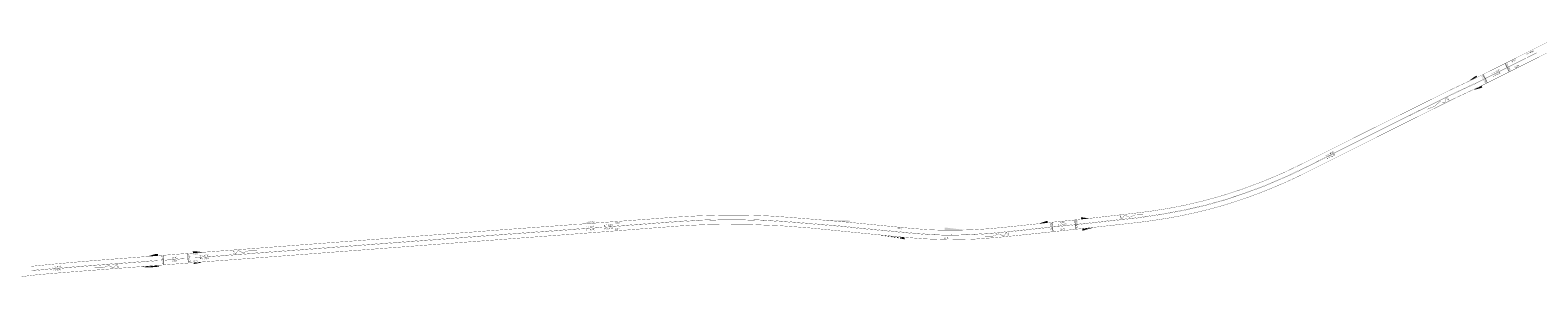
# Model space of a CAD drawing. Extents: x 117783 to 130571, y 447689 to 453929.
# Tile 3 of 22: x 121534 to 122505, y 448463 to 448624. Entities that reach past the tile are written whole.
import ezdxf

# ---------------------------------------------------------------- set-up
doc = ezdxf.new("R2010")
doc.units = 0
doc.header["$LTSCALE"] = 4
doc.header["$MEASUREMENT"] = 0
doc.linetypes.add('11', pattern=[0.5, 0.25, -0.25])
doc.linetypes.add('93', pattern=[3, 2.25, -0.75])
for name, color, linetype in [('TM-ASS-T_1-1_10', 7, '11'), ('TM-ASS-T_9-3_10', 7, '93'), ('TM-ASS-T_C_10', 7, 'CONTINUOUS'), ('TM-KTS-T_1-1_20', 7, '11'), ('TM-KTS-T_C_15', 7, 'CONTINUOUS'), ('TM-STS-T_C_20', 7, 'CONTINUOUS'), ('TM-SYMBOOL-LIJNEN', 7, 'CONTINUOUS'), ('TM-SYMBOOL-LIJNEN-T', 7, 'CONTINUOUS'), ('TM-SYMBOOL-T', 7, 'CONTINUOUS'), ('TM-T025TEKST', 7, 'CONTINUOUS')]:
    doc.layers.add(name, color=color, linetype=linetype)
doc.styles.add('ISO', font='ISO')

# ---------------------------------------------------------------- blocks, each defined once
blk = doc.blocks.new('bliksem-g')
at = {"layer": 'TM-SYMBOOL-LIJNEN', "const_width": 0.15}
blk.add_lwpolyline([(0, 0), (5, -0.42), (9, 0.75), (12, -1), (14, 1.17), (15, -1.25), (15, 1.25)], dxfattribs=at)

msp = doc.modelspace()

# ---------------------------------------------------------------- hatches: boundary and pattern name
at = {"layer": 'TM-SYMBOOL-T'}
h = msp.add_hatch(color=256, dxfattribs=at)
edge = h.paths.add_edge_path()
edge.add_arc((122471.69, 448582.11), 13.53, 115.89883, 130.33122)
edge.add_arc((122454.33, 448602.4), 13.17, 301.11947, 310.75637, ccw=False)
edge.add_line((122461.14, 448591.12), (122461.18, 448591.03))
edge.add_line((122461.18, 448591.03), (122466.19, 448593.42))
edge.add_line((122466.19, 448593.42), (122465.78, 448594.28))
h = msp.add_hatch(color=256, dxfattribs=at)
edge = h.paths.add_edge_path()
edge.add_line((122469.08, 448587.66), (122464.06, 448585.27))
edge.add_line((122464.06, 448585.27), (122464.11, 448585.18))
edge.add_arc((122472.4, 448555.82), 30.5, 101.20072, 105.77611, ccw=False)
edge.add_arc((122461.91, 448606.65), 21.4, 282.32783, 290.84978)
edge.add_line((122469.52, 448586.65), (122469.08, 448587.66))
h = msp.add_hatch(color=256, dxfattribs=at)
edge = h.paths.add_edge_path()
edge.add_line((122045.98, 448501.43), (122053.68, 448501.24))
edge.add_arc((122053.3, 448306.66), 194.58, 87.41264, 89.88934, ccw=False)
edge.add_line((122062.09, 448501.04), (122062, 448499.94))
edge.add_arc((122315.25, 451495.02), 3005.77, 264.86005, 265.16685, ccw=False)
edge.add_line((122045.97, 448501.34), (122045.98, 448501.43))
h = msp.add_hatch(color=256, dxfattribs=at)
edge = h.paths.add_edge_path()
edge.add_arc((122190.54, 448491.15), 9.74, 96.82727, 109.9601)
edge.add_arc((122177.57, 448523.21), 24.86, 285.72567, 292.83689, ccw=False)
edge.add_line((122184.3, 448499.29), (122184.3, 448499.18))
edge.add_line((122184.3, 448499.18), (122189.49, 448499.73))
edge.add_line((122189.49, 448499.73), (122189.38, 448500.82))
h = msp.add_hatch(color=256, dxfattribs=at)
edge = h.paths.add_edge_path()
edge.add_arc((122210.98, 448493.95), 9.16, 77.72687, 90.43563, ccw=False)
edge.add_arc((122218.87, 448539.84), 37.41, 260.86409, 265.67359)
edge.add_line((122216.04, 448502.53), (122211.04, 448501.96))
edge.add_line((122211.04, 448501.96), (122210.91, 448503.11))
for points in [[(122083.33, 448491.42), (122081.65, 448491.58), (122081.64, 448491.48), (122083.32, 448491.24)], [(122085.31, 448491.23), (122084.35, 448491.33), (122084.32, 448491.09), (122085.28, 448490.94)], [(122087.28, 448491.02), (122086.3, 448491.12), (122086.25, 448490.78), (122087.24, 448490.63)], [(122089.28, 448490.83), (122088.28, 448490.93), (122088.19, 448490.48), (122089.23, 448490.32)], [(122091.26, 448490.64), (122090.27, 448490.74), (122090.21, 448490.17), (122091.21, 448490.02)], [(122093.3, 448490.45), (122092.32, 448490.54), (122092.2, 448489.86), (122093.2, 448489.67)], [(122097.34, 448490.08), (122094.28, 448490.36), (122094.2, 448489.51), (122097.2, 448488.98)]]:
    msp.add_hatch(color=256, dxfattribs=at).paths.add_polyline_path(points)
h = msp.add_hatch(color=256, dxfattribs=at)
edge = h.paths.add_edge_path()
edge.add_line((122123.06, 448496.58), (122123.01, 448494.9))
edge.add_arc((122127.84, 448750.42), 255.56, 268.91842, 271.75979)
edge.add_line((122135.69, 448494.98), (122135.68, 448495.12))
edge.add_arc((122161.05, 448769.96), 276.01, 262.09025, 264.72725, ccw=False)
h = msp.add_hatch(color=256, dxfattribs=at)
edge = h.paths.add_edge_path()
edge.add_line((122218.22, 448496.42), (122218.24, 448496.32))
edge.add_arc((122181.28, 448610.69), 120.2, 286.13138, 287.90666, ccw=False)
edge.add_arc((122207.82, 448517.7), 23.5, 279.74301, 286.96848, ccw=False)
edge.add_line((122211.79, 448494.54), (122211.66, 448495.7))
edge.add_line((122211.66, 448495.7), (122218.22, 448496.42))
h = msp.add_hatch(color=256, dxfattribs=at)
edge = h.paths.add_edge_path()
edge.add_arc((121638.9, 448463.27), 18.09, 80.38669, 91.35949, ccw=False)
edge.add_arc((121644.73, 448495.36), 14.52, 258.84488, 273.93872)
edge.add_line((121645.73, 448480.87), (121645.74, 448480.77))
edge.add_line((121645.74, 448480.77), (121638.56, 448480.22))
edge.add_line((121638.56, 448480.22), (121638.47, 448481.36))
h = msp.add_hatch(color=256, dxfattribs=at)
edge = h.paths.add_edge_path()
edge.add_line((121616.66, 448472.12), (121606.12, 448471.31))
edge.add_line((121606.12, 448471.31), (121606.12, 448471.21))
edge.add_arc((121609.99, 448496.29), 25.37, 261.23082, 274.53853)
edge.add_line((121612, 448471), (121616.7, 448471.37))
edge.add_line((121616.7, 448471.37), (121616.66, 448472.12))
h = msp.add_hatch(color=256, dxfattribs=at)
edge = h.paths.add_edge_path()
edge.add_arc((121616.43, 448467.43), 12.21, 91.67166, 111.30455)
edge.add_arc((121602.29, 448506.3), 29.16, 285.25126, 289.44397, ccw=False)
edge.add_line((121609.96, 448478.17), (121609.96, 448478.06))
edge.add_line((121609.96, 448478.06), (121616.15, 448478.53))
edge.add_line((121616.15, 448478.53), (121616.07, 448479.63))
h = msp.add_hatch(color=256, dxfattribs=at)
edge = h.paths.add_edge_path()
edge.add_line((121644.09, 448474.18), (121639.07, 448473.82))
edge.add_line((121639.07, 448473.82), (121639.12, 448473.1))
edge.add_arc((121624.06, 448563.21), 91.36, 279.49063, 282.6522)
edge.add_line((121644.07, 448474.07), (121644.09, 448474.18))

# ---------------------------------------------------------------- linework, layer by layer
at = {"layer": 'TM-ASS-T_1-1_10', "const_width": 0.1, "flags": 128}
for points in [[(122498.26, 448605.96), (122504.54, 448609.12)], [(122498.39, 448605.69), (122504.68, 448608.85)], [(121888.9, 448495.9), (121901.88, 448496.84)], [(121888.92, 448495.6), (121901.9, 448496.54)]]:
    msp.add_lwpolyline(points, dxfattribs=at)
at = {"layer": 'TM-ASS-T_9-3_10', "const_width": 0.1, "flags": 128}
for points in [[(121903.1, 448496.94), (121950.91, 448500.58, -0.022896), (121994.38, 448501.69, -0.015693), (122018.62, 448500.65), (122038.52, 448499.07), (122052.44, 448497.88, -0.009534), (122064.98, 448496.59), (122101.45, 448493.14), (122111.48, 448492.35, 0.013126), (122127.55, 448491.91, 0.017688), (122154.47, 448493.07), (122166.47, 448494.27), (122193.51, 448497.22), (122205.86, 448498.44), (122215.83, 448499.51), (122231.33, 448501.25, 0.029298), (122278.75, 448508.18, 0.033999), (122315.39, 448518.41, 0.033986), (122357.81, 448536.45), (122397.71, 448556.47), (122449.45, 448582.15), (122453.43, 448584.02), (122460.5, 448587.33, 0.003509), (122464.85, 448589.36), (122497.53, 448605.6)], [(121903.12, 448496.65), (121950.93, 448500.28), (121950.93, 448500.28, -0.022897), (121994.38, 448501.39, -0.015693), (122018.6, 448500.35), (122038.49, 448498.77), (122052.42, 448497.58, -0.009537), (122064.94, 448496.29), (122101.42, 448492.84), (122111.46, 448492.05, 0.01313), (122127.55, 448491.61, 0.017691), (122154.5, 448492.77), (122166.5, 448493.97), (122193.54, 448496.92), (122205.89, 448498.14), (122215.86, 448499.21), (122231.36, 448500.95, 0.029296), (122278.81, 448507.88, 0.033998), (122315.49, 448518.13, 0.033984), (122357.95, 448536.18), (122397.85, 448556.2), (122449.58, 448581.88), (122453.56, 448583.75), (122460.63, 448587.06, 0.00351), (122464.98, 448589.09), (122497.67, 448605.34)]]:
    msp.add_lwpolyline(points, format="xyb", dxfattribs=at)
for points in [[(121801.58, 448489.45), (121841.39, 448492.44), (121871.26, 448494.6), (121887.9, 448495.82)], [(121801.6, 448489.15), (121841.41, 448492.14), (121871.28, 448494.3), (121887.92, 448495.52)], [(121801.58, 448489.45), (121737.56, 448484.62), (121684.89, 448480.67), (121640.09, 448477.3)], [(121801.6, 448489.15), (121737.58, 448484.32), (121684.91, 448480.37), (121640.11, 448477)], [(121534.5, 448469.01), (121549.67, 448470.29), (121571.06, 448472.07), (121615.89, 448475.47)], [(121534.53, 448468.71), (121549.7, 448469.99), (121571.08, 448471.77), (121615.91, 448475.17)]]:
    msp.add_lwpolyline(points, dxfattribs=at)
at = {"layer": 'TM-ASS-T_C_10', "const_width": 0.1, "flags": 128}
for points in [[(121633.35, 448476.81), (121620.54, 448475.82)], [(121633.37, 448476.51), (121620.56, 448475.52)]]:
    msp.add_lwpolyline(points, dxfattribs=at)
at = {"layer": 'TM-KTS-T_1-1_20', "const_width": 0.2, "flags": 128}
msp.add_lwpolyline([(121887.5, 448498.7), (121900.5, 448499.65)], dxfattribs=at)
at = {"layer": 'TM-KTS-T_C_15', "const_width": 0.15, "flags": 128}
for points in [[(122526.86, 448623.46), (122503.11, 448611.62), (122483.2, 448601.65), (122469.28, 448594.72, -0.004639), (122463.62, 448591.97, -0.004639)], [(122463.62, 448591.97, -0.003519), (122459.29, 448589.95), (122452.2, 448586.63), (122448.2, 448584.74), (122396.43, 448559.05), (122355.33, 448538.48, -0.034239), (122314.45, 448521.13, -0.031263), (122278.15, 448510.99, -0.024894), (122245.3, 448505.75), (122215.51, 448502.37), (122205.57, 448501.3), (122193.21, 448500.08), (122183.51, 448499.02), (122163.65, 448496.94, -0.02632), (122129.36, 448494.8, -0.014581), (122111.67, 448495.22), (122101.7, 448496.01), (122065.28, 448499.54, 0.0074), (122058.65, 448500.16), (122038.75, 448501.85), (122018.84, 448503.43, 0.016214), (121994.42, 448504.5, 0.020918), (121950.07, 448503.29), (121934.57, 448502.13), (121901.38, 448499.72)], [(121515.81, 448463.1, -0.025862), (121548.63, 448467.08), (121568.41, 448468.65), (121602.54, 448471.22), (121640.96, 448474.14), (121686.02, 448477.5), (121733.24, 448481.05), (121801.31, 448486.18)]]:
    msp.add_lwpolyline(points, format="xyb", dxfattribs=at)
at = {"layer": 'TM-KTS-T_C_15', "flags": 128}
msp.add_lwpolyline([(122521.04, 448613.83, 0.15, 0.15, 0), (122487.64, 448597.08, 0.15, 0.15, 0), (122469.92, 448588.25, 0.15, 0.15, -0.003842), (122461.92, 448584.46, 0.15, 0.15, 0), (122452, 448579.81, 0.15, 0.15, 0), (122418.8, 448563.38, 0.15, 0.15, 0), (122384.44, 448546.15, 0.15, 0.15, 0), (122358.91, 448533.4, 0.15, 0.15, -0.019163), (122334.93, 448522.35, 0.15, 0.15, -0.021034), (122310.21, 448513.17, 0.15, 0.15, -0.021277), (122284.7, 448506.14, 0.15, 0.15, -0.021315), (122258.8, 448501.33, 0.15, 0.15, -0.008129), (122245.7, 448499.6, 0.15, 0.15, 0), (122216.22, 448496.38, 0.15, 0.15, 0), (122186.71, 448493.22, 0.15, 0.15, 0), (122169.24, 448491.39, 0.15, 0.15, 0), (122156.08, 448490.1, 0.15, 0.15, -0.039477), (122110.48, 448489.26, 0.15, 0.15, 0), (122096.43, 448490.34, 0.15, 0.15, 0), (122075.58, 448492.36, 0.15, 0.15, 0), (122035.1, 448496.4, 0.15, 0.15, 0.02437), (121980.22, 448498.63, 0.15, 0.15, 0.015301), (121951.64, 448497.53, 0.15, 0.15, 0), (121931.9, 448496.03, 0.15, 0.15, 0), (121900.08, 448493.57, 0.15, 0.15, 0), (121850.71, 448489.89, 0.15, 0.15, 0), (121801.31, 448486.18, 0, 0, 0)], format="xyseb", dxfattribs=at)
at = {"layer": 'TM-KTS-T_C_15', "const_width": 0.15, "flags": 128}
for points in [[(121801.36, 448492.36), (121737.34, 448487.57), (121666.96, 448482.28), (121625.21, 448479.15), (121577.98, 448475.55), (121564.81, 448474.46), (121549.44, 448473.1), (121534.13, 448471.59)], [(121801.36, 448492.36), (121841.17, 448495.36), (121871.04, 448497.52), (121886.66, 448498.65)]]:
    msp.add_lwpolyline(points, dxfattribs=at)
at = {"layer": 'TM-STS-T_C_20', "const_width": 0.2, "flags": 128}
for points in [[(122484.12, 448602.03), (122486.76, 448596.72)], [(122470.22, 448595.19), (122472.79, 448589.76)], [(122207.44, 448495.49), (122206.82, 448501.37)], [(122192.96, 448493.95), (122192.37, 448499.85)], [(121619.47, 448478.64), (121619.9, 448472.6)], [(121635.52, 448473.79), (121635.05, 448479.86)]]:
    msp.add_lwpolyline(points, dxfattribs=at)
at = {"layer": 'TM-SYMBOOL-LIJNEN-T', "const_width": 0.1, "flags": 128}
for points in [[(122484.86, 448602.09), (122484.32, 448601.83)], [(122484.99, 448601.83), (122484.45, 448601.56)], [(122484.46, 448601.56), (122485.8, 448602.23)], [(122485.12, 448601.56), (122484.58, 448601.3)], [(122484.72, 448601.03), (122486.06, 448601.7)], [(122485.38, 448601.03), (122484.84, 448600.76)], [(122484.98, 448600.5), (122486.32, 448601.17)], [(122485.64, 448600.49), (122485.09, 448600.23)], [(122485.24, 448599.96), (122486.58, 448600.63)], [(122485.89, 448599.96), (122485.35, 448599.7)], [(122485.65, 448599.14), (122486.2, 448599.42)], [(122485.78, 448598.89), (122487.14, 448599.55)], [(122485.92, 448598.61), (122486.47, 448598.89)], [(122486.06, 448598.35), (122487.41, 448599.01)], [(122486.19, 448598.07), (122486.74, 448598.35)], [(122486.33, 448597.81), (122487.69, 448598.48)], [(122486.46, 448597.53), (122487.01, 448597.81)], [(122486.6, 448597.27), (122487.96, 448597.94)], [(122470.42, 448594.54), (122469.05, 448593.88)], [(122470.68, 448594), (122469.32, 448593.33)], [(122470.95, 448593.45), (122469.59, 448592.79)], [(122469.75, 448594.55), (122470.29, 448594.82)], [(122471.21, 448592.91), (122469.85, 448592.25)], [(122470.01, 448594.01), (122470.56, 448594.27)], [(122470.28, 448593.47), (122470.82, 448593.73)], [(122470.38, 448591.09), (122471.73, 448591.75)], [(122470.55, 448592.92), (122471.09, 448593.19)], [(122470.62, 448590.57), (122471.98, 448591.23)], [(122470.87, 448590.06), (122472.23, 448590.72)], [(122471.61, 448592), (122471.09, 448591.75)], [(122471.12, 448589.54), (122472.47, 448590.2)], [(122471.86, 448591.49), (122471.33, 448591.23)], [(122472.11, 448590.97), (122471.58, 448590.72)], [(122472.35, 448590.45), (122471.83, 448590.2)], [(122472.6, 448589.94), (122472.07, 448589.69)], [(122486.74, 448596.99), (122487.29, 448597.27)], [(122206.97, 448501.05), (122207.57, 448501.11)], [(122206.99, 448500.74), (122208.49, 448500.91)], [(122207.03, 448500.42), (122207.63, 448500.48)], [(122192.33, 448499.25), (122190.82, 448499.08)], [(122192.39, 448498.65), (122190.88, 448498.48)], [(122192.45, 448498.04), (122190.95, 448497.88)], [(122192.52, 448497.44), (122191.01, 448497.27)], [(122192.6, 448496.84), (122191.09, 448496.67)], [(122191.14, 448496.09), (122192.65, 448496.24)], [(122191.2, 448495.5), (122192.71, 448495.64)], [(122191.25, 448494.9), (122192.76, 448495.05)], [(122191.31, 448494.31), (122192.82, 448494.45)], [(122191.69, 448499.49), (122192.3, 448499.55)], [(122191.75, 448498.88), (122192.36, 448498.95)], [(122191.81, 448498.28), (122192.42, 448498.35)], [(122191.87, 448497.68), (122192.49, 448497.74)], [(122191.94, 448497.08), (122192.55, 448497.14)], [(122192.62, 448496.53), (122192.02, 448496.48)], [(122192.64, 448496.24), (122192.05, 448496.18)], [(122192.67, 448495.94), (122192.07, 448495.88)], [(122192.7, 448495.64), (122192.1, 448495.59)], [(122192.73, 448495.34), (122192.13, 448495.29)], [(122192.75, 448495.04), (122192.15, 448494.99)], [(122192.78, 448494.75), (122192.18, 448494.69)], [(122192.81, 448494.45), (122192.21, 448494.39)], [(122192.83, 448494.15), (122192.23, 448494.09)], [(122207.06, 448500.1), (122208.55, 448500.27)], [(122207.09, 448499.78), (122207.69, 448499.84)], [(122207.12, 448499.46), (122208.61, 448499.63)], [(122207.16, 448499.14), (122207.75, 448499.2)], [(122207.18, 448498.82), (122208.68, 448499)], [(122207.86, 448498.48), (122207.28, 448498.43)], [(122207.29, 448498.15), (122208.8, 448498.33)], [(122207.91, 448497.93), (122207.33, 448497.87)], [(122207.34, 448497.6), (122208.85, 448497.78)], [(122207.96, 448497.37), (122207.38, 448497.32)], [(122207.39, 448497.04), (122208.9, 448497.22)], [(122208.01, 448496.82), (122207.43, 448496.76)], [(122207.44, 448496.48), (122208.95, 448496.66)], [(122208.06, 448496.26), (122207.48, 448496.21)], [(122207.49, 448495.93), (122209, 448496.11)], [(122208.11, 448495.7), (122207.53, 448495.65)], [(121619.39, 448478.02), (121617.89, 448477.93)], [(121619.44, 448477.43), (121617.94, 448477.35)], [(121619.48, 448476.85), (121617.98, 448476.76)], [(121619.53, 448476.26), (121618.02, 448476.18)], [(121619.57, 448475.68), (121618.07, 448475.59)], [(121619.63, 448475.1), (121618.1, 448474.99)], [(121619.67, 448474.47), (121618.14, 448474.37)], [(121619.72, 448473.85), (121618.19, 448473.74)], [(121619.76, 448473.23), (121618.23, 448473.12)], [(121618.8, 448478.28), (121619.39, 448478.32)], [(121618.82, 448477.98), (121619.41, 448478.03)], [(121618.84, 448477.69), (121619.43, 448477.74)], [(121618.89, 448477.11), (121619.47, 448477.15)], [(121618.93, 448476.52), (121619.52, 448476.57)], [(121618.97, 448475.94), (121619.56, 448475.98)], [(121619.02, 448475.36), (121619.61, 448475.4)], [(121619.64, 448474.78), (121619.02, 448474.74)], [(121619.69, 448474.16), (121619.06, 448474.12)], [(121619.73, 448473.54), (121619.11, 448473.5)], [(121619.78, 448472.92), (121619.15, 448472.87)], [(121635.17, 448479.51), (121635.78, 448479.56)], [(121635.2, 448479.2), (121636.71, 448479.36)], [(121635.22, 448478.91), (121635.83, 448478.96)], [(121635.25, 448478.6), (121636.76, 448478.76)], [(121635.28, 448478.31), (121635.88, 448478.37)], [(121635.3, 448478), (121636.81, 448478.17)], [(121635.33, 448477.72), (121635.94, 448477.77)], [(121635.36, 448477.4), (121636.86, 448477.57)], [(121635.38, 448477.12), (121635.99, 448477.17)], [(121635.41, 448476.8), (121636.91, 448476.97)], [(121635.43, 448476.52), (121636.04, 448476.57)], [(121636.95, 448476.31), (121635.46, 448476.21)], [(121635.47, 448475.91), (121636.08, 448475.95)], [(121637, 448475.72), (121635.5, 448475.61)], [(121635.51, 448475.31), (121636.12, 448475.35)], [(121637.04, 448475.12), (121635.54, 448475.01)], [(121635.56, 448474.71), (121636.17, 448474.75)], [(121637.08, 448474.52), (121635.58, 448474.41)], [(121635.6, 448474.11), (121636.21, 448474.16)]]:
    msp.add_lwpolyline(points, dxfattribs=at)

# ---------------------------------------------------------------- block references
at = {"layer": 'TM-SYMBOOL-T'}
for p, rotation in [((122434.19, 448572.75), 26.39569886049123), ((122251.04, 448505.03), 186.9976713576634), ((122149.02, 448490.99), 4.972146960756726), ((121679.75, 448481.71), 184.3008641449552), ((121575.33, 448470.68), 4.344478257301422)]:
    msp.add_blockref('bliksem-g', p, dxfattribs=dict(at, rotation=rotation))

# ---------------------------------------------------------------- texts
at = {"layer": 'TM-T025TEKST', "style": 'ISO'}
for s, rotation, p in [('1-1 (0,10)', 26.63796, (122498.05, 448607.51)), ('9-3 (0,10)', 26.63796, (122475.67, 448595.01)), ('(0,15)', 26.63796, (122488.59, 448602.8)), ('(0,15)', 26.63796, (122490.66, 448599.15)), ('9-3 (0,10)', 26.63796, (122476.35, 448593.36)), ('9-3 (0,10)', 26.63796, (122368.78, 448542.31)), ('9-3 (0,10)', 26.63796, (122369.58, 448540.64)), ('1-1 (0,20)', 4.43844, (121891.86, 448499.37)), ('(0,15)', 5.98874, (122197.33, 448499.27)), ('1-1 (0,10)', 4.43844, (121892, 448496.47)), ('1-1 (0,10)', 4.43844, (121892.15, 448494.52)), ('9-3 (0,10)', 4.43844, (121903.48, 448497.32)), ('9-3 (0,10)', 4.43844, (121903.64, 448495.33)), ('(0,15)', 4.43844, (121910.51, 448498.92)), ('(0,15)', 4.43844, (121910.74, 448494.96)), ('(0,15)', 355.63918, (122092.39, 448495.7)), ('3-9 (0,10)', 5.98874, (122196.12, 448497.65)), ('(0,15)', 5.98874, (122197.84, 448494.97)), ('(0,15)', 1.02976, (122122.62, 448489.25)), ('9-3 (0,10)', 6.01212, (121547.87, 448470.5)), ('(0,10)', 4.24972, (121625.13, 448476.6)), ('(0,10)', 4.24972, (121625.22, 448474.62)), ('(0,15)', 4.24972, (121638.55, 448478.95)), ('(0,15)', 4.24972, (121638.83, 448474.42)), ('9-3 (0,10)', 4.24972, (121642.96, 448477.87)), ('9-3 (0,10)', 4.24972, (121643.09, 448475.95)), ('9-3 (0,10)', 6.01212, (121548.06, 448468.55))]:
    msp.add_text(s, height=0.9, rotation=rotation, dxfattribs=at).set_placement(p)

doc.saveas('drawing.dxf')
